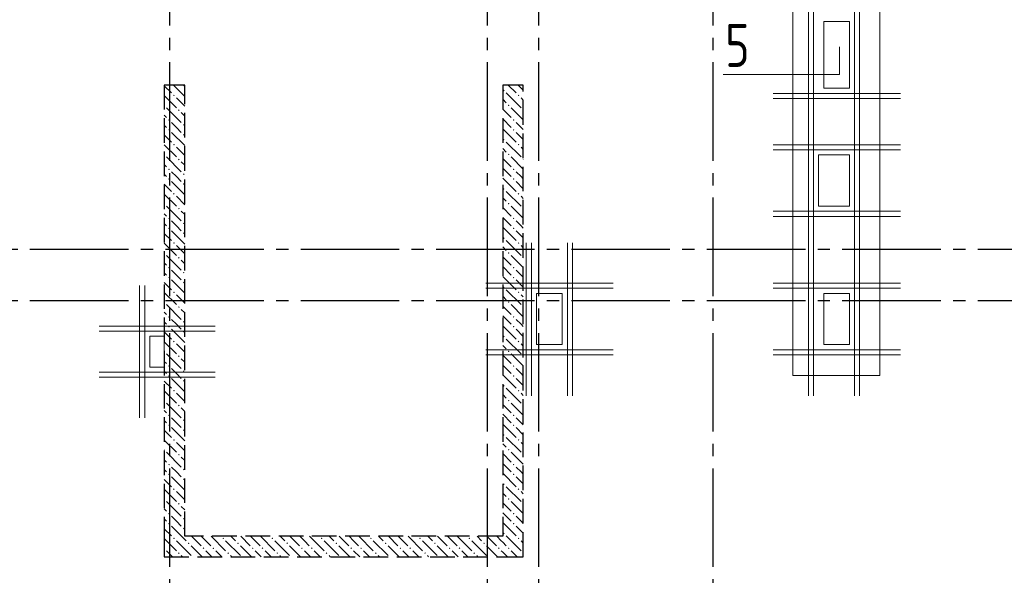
# Model space of a CAD drawing. Header units: millimetres. Extents: x 0 to 50400, y 0 to 35640.
# Tile 17 of 19: x 28756 to 38356, y 25681 to 31100. Entities that reach past the tile are written whole.
import ezdxf

# ---------------------------------------------------------------- set-up
doc = ezdxf.new("R2010")
doc.units = ezdxf.units.MM
doc.linetypes.add('______2', pattern=[324, 240, -84])
doc.linetypes.add('______5', pattern=[1320, 960, -120, 120, -120])
for name, color, linetype, lineweight in [('Standard', 7, 'Continuous', 25), ('ЖБ Перекрытие верхний уровень_1', 7, 'Continuous', 35), ('ЖБ Стена верхний уровень', 7, 'Continuous', 35), ('Общий01', 7, 'Continuous', 13), ('Общий02', 7, 'Continuous', 18), ('Тени', 7, 'Continuous', 13)]:
    doc.layers.add(name, color=color, linetype=linetype, lineweight=lineweight)
doc.layers.add('Оси', color=7, linetype='______5', true_color=0x656565)
doc.styles.add('ISOCPEUR', font='txt')

msp = doc.modelspace()

# ---------------------------------------------------------------- hatches: boundary and pattern name
at = {"layer": 'ЖБ Стена верхний уровень', "linetype": 'Continuous', "lineweight": 18, "transparency": 33554687}
for points in [[(30347.8, 30457.3), (30352.9, 30462.4), (30358.3, 30462.4), (30363.4, 30457.3), (30355.6, 30449.5)], [(30251.8, 30361.3), (30259.6, 30369.1), (30267.4, 30361.3), (30259.6, 30353.5)], [(33467.8, 30409.3), (33475.6, 30417.1), (33483.4, 30409.3), (33475.6, 30401.5)], [(33611.8, 30361.3), (33619.6, 30369.1), (33627.4, 30361.3), (33619.6, 30353.5)], [(30165.3, 30271.4), (30171.4, 30265.3), (30165.3, 30259.2)], [(33515.8, 30265.3), (33523.6, 30273.1), (33531.4, 30265.3), (33523.6, 30257.5)], [(30299.8, 30217.3), (30307.6, 30225.1), (30315.4, 30217.3), (30307.6, 30209.5)], [(33659.8, 30217.3), (33665.4, 30222.9), (33665.4, 30211.7)], [(30203.8, 30121.3), (30211.6, 30129.1), (30219.4, 30121.3), (30211.6, 30113.5)], [(30347.8, 30073.3), (30355.6, 30081.1), (30363.4, 30073.3), (30355.6, 30065.5)], [(33563.8, 30121.3), (33571.6, 30129.1), (33579.4, 30121.3), (33571.6, 30113.5)], [(30203.8, 30025.3), (30211.6, 30033.1), (30219.4, 30025.3), (30211.6, 30017.5)], [(30347.8, 29977.3), (30355.6, 29985.1), (30363.4, 29977.3), (30355.6, 29969.5)], [(33563.8, 30025.3), (33571.6, 30033.1), (33579.4, 30025.3), (33571.6, 30017.5)], [(30251.8, 29881.3), (30259.6, 29889.1), (30267.4, 29881.3), (30259.6, 29873.5)], [(33467.8, 29929.3), (33475.6, 29937.1), (33483.4, 29929.3), (33475.6, 29921.5)], [(33611.8, 29881.3), (33619.6, 29889.1), (33627.4, 29881.3), (33619.6, 29873.5)], [(30165.2, 29791.4), (30171.4, 29785.3), (30165.2, 29779.1)], [(33515.8, 29785.3), (33523.6, 29793.1), (33531.4, 29785.3), (33523.6, 29777.5)], [(30299.8, 29737.3), (30307.6, 29745.1), (30315.4, 29737.3), (30307.6, 29729.5)], [(33659.8, 29737.3), (33665.4, 29742.9), (33665.4, 29731.7)], [(30203.8, 29641.3), (30211.6, 29649.1), (30219.4, 29641.3), (30211.6, 29633.5)], [(30347.8, 29593.3), (30355.6, 29601.1), (30363.4, 29593.3), (30355.6, 29585.5)], [(33563.8, 29641.3), (33571.6, 29649.1), (33579.4, 29641.3), (33571.6, 29633.5)], [(30203.8, 29545.3), (30211.6, 29553.1), (30219.4, 29545.3), (30211.6, 29537.5)], [(30347.8, 29497.3), (30355.6, 29505.1), (30363.4, 29497.3), (30355.6, 29489.5)], [(33563.8, 29545.3), (33571.6, 29553.1), (33579.4, 29545.3), (33571.6, 29537.5)], [(30251.8, 29401.3), (30259.6, 29409.1), (30267.4, 29401.3), (30259.6, 29393.5)], [(33467.8, 29449.3), (33475.6, 29457.1), (33483.4, 29449.3), (33475.6, 29441.5)], [(33611.8, 29401.3), (33619.6, 29409.1), (33627.4, 29401.3), (33619.6, 29393.5)], [(30165.2, 29311.5), (30171.4, 29305.3), (30165.2, 29299.1)], [(33515.8, 29305.3), (33523.6, 29313.1), (33531.4, 29305.3), (33523.6, 29297.5)], [(30299.8, 29257.3), (30307.6, 29265.1), (30315.4, 29257.3), (30307.6, 29249.5)], [(33659.8, 29257.3), (33665.4, 29262.9), (33665.4, 29251.7)], [(30203.8, 29161.3), (30211.6, 29169.1), (30219.4, 29161.3), (30211.6, 29153.5)], [(30347.8, 29113.3), (30355.6, 29121.1), (30363.4, 29113.3), (30355.6, 29105.5)], [(33563.8, 29161.3), (33571.6, 29169.1), (33579.4, 29161.3), (33571.6, 29153.5)], [(30203.8, 29065.3), (30211.6, 29073.1), (30219.4, 29065.3), (30211.6, 29057.5)], [(30347.8, 29017.3), (30355.6, 29025.1), (30363.4, 29017.3), (30355.6, 29009.5)], [(33563.8, 29065.3), (33571.6, 29073.1), (33579.4, 29065.3), (33571.6, 29057.5)], [(30251.8, 28921.3), (30259.6, 28929.1), (30267.4, 28921.3), (30259.6, 28913.5)], [(33467.8, 28969.3), (33475.6, 28977.1), (33483.4, 28969.3), (33475.6, 28961.5)], [(33611.8, 28921.3), (33619.6, 28929.1), (33627.4, 28921.3), (33619.6, 28913.5)], [(30165.2, 28831.5), (30171.4, 28825.3), (30165.2, 28819.1)], [(33515.8, 28825.3), (33523.6, 28833.1), (33531.4, 28825.3), (33523.6, 28817.5)], [(30299.8, 28777.3), (30307.6, 28785.1), (30315.4, 28777.3), (30307.6, 28769.5)], [(33659.8, 28777.3), (33665.4, 28782.9), (33665.4, 28771.7)], [(30203.8, 28681.3), (30211.6, 28689.1), (30219.4, 28681.3), (30211.6, 28673.5)], [(30347.8, 28633.3), (30355.6, 28641.1), (30363.4, 28633.3), (30355.6, 28625.5)], [(33563.8, 28681.3), (33571.6, 28689.1), (33579.4, 28681.3), (33571.6, 28673.5)], [(30203.8, 28585.3), (30211.6, 28593.1), (30219.4, 28585.3), (30211.6, 28577.5)], [(30347.8, 28537.3), (30355.6, 28545.1), (30363.4, 28537.3), (30355.6, 28529.5)], [(33563.8, 28585.3), (33571.6, 28593.1), (33579.4, 28585.3), (33571.6, 28577.5)], [(30251.8, 28441.3), (30259.6, 28449.1), (30267.4, 28441.3), (30259.6, 28433.5)], [(33467.8, 28489.3), (33475.6, 28497.1), (33483.4, 28489.3), (33475.6, 28481.5)], [(33611.8, 28441.3), (33619.6, 28449.1), (33627.4, 28441.3), (33619.6, 28433.5)], [(30165.2, 28351.5), (30171.4, 28345.3), (30165.2, 28339.1)], [(33515.8, 28345.3), (33523.6, 28353.1), (33531.4, 28345.3), (33523.6, 28337.5)], [(30299.8, 28297.3), (30307.6, 28305.1), (30315.4, 28297.3), (30307.6, 28289.5)], [(33659.8, 28297.3), (33665.4, 28302.9), (33665.4, 28291.7)], [(30203.8, 28201.3), (30211.6, 28209.1), (30219.4, 28201.3), (30211.6, 28193.5)], [(30347.8, 28153.3), (30355.6, 28161.1), (30363.4, 28153.3), (30355.6, 28145.5)], [(33563.8, 28201.3), (33571.6, 28209.1), (33579.4, 28201.3), (33571.6, 28193.5)], [(30203.8, 28105.3), (30211.6, 28113.1), (30219.4, 28105.3), (30211.6, 28097.5)], [(30347.8, 28057.3), (30355.6, 28065.1), (30363.4, 28057.3), (30355.6, 28049.5)], [(33563.8, 28105.3), (33571.6, 28113.1), (33579.4, 28105.3), (33571.6, 28097.5)], [(30251.8, 27961.3), (30259.6, 27969.1), (30267.4, 27961.3), (30259.6, 27953.5)], [(33467.8, 28009.3), (33475.6, 28017.1), (33483.4, 28009.3), (33475.6, 28001.5)], [(33611.8, 27961.3), (33619.6, 27969.1), (33627.4, 27961.3), (33619.6, 27953.5)], [(30165.2, 27871.5), (30171.4, 27865.3), (30165.2, 27859.1)], [(33515.8, 27865.3), (33523.6, 27873.1), (33531.4, 27865.3), (33523.6, 27857.5)], [(30299.8, 27817.3), (30307.6, 27825.1), (30315.4, 27817.3), (30307.6, 27809.5)], [(33659.8, 27817.3), (33665.3, 27822.8), (33665.3, 27811.7)], [(30203.8, 27721.3), (30211.6, 27729.1), (30219.4, 27721.3), (30211.6, 27713.5)], [(30347.8, 27673.3), (30355.6, 27681.1), (30363.4, 27673.3), (30355.6, 27665.5)], [(33563.8, 27721.3), (33571.6, 27729.1), (33579.4, 27721.3), (33571.6, 27713.5)], [(30203.8, 27625.3), (30211.6, 27633.1), (30219.4, 27625.3), (30211.6, 27617.5)], [(30347.8, 27577.3), (30355.6, 27585.1), (30363.4, 27577.3), (30355.6, 27569.5)], [(33563.8, 27625.3), (33571.6, 27633.1), (33579.4, 27625.3), (33571.6, 27617.5)], [(30251.8, 27481.3), (30259.6, 27489.1), (30267.4, 27481.3), (30259.6, 27473.5)], [(33467.8, 27529.3), (33475.6, 27537.1), (33483.4, 27529.3), (33475.6, 27521.5)], [(33611.8, 27481.3), (33619.6, 27489.1), (33627.4, 27481.3), (33619.6, 27473.5)], [(30165.1, 27391.5), (30171.4, 27385.3), (30165.1, 27379.1)], [(33515.8, 27385.3), (33523.6, 27393.1), (33531.4, 27385.3), (33523.6, 27377.5)], [(30299.8, 27337.3), (30307.6, 27345.1), (30315.4, 27337.3), (30307.6, 27329.5)], [(33659.8, 27337.3), (33665.3, 27342.8), (33665.3, 27331.8)], [(30203.8, 27241.3), (30211.6, 27249.1), (30219.4, 27241.3), (30211.6, 27233.5)], [(30347.8, 27193.3), (30355.6, 27201.1), (30363.4, 27193.3), (30355.6, 27185.5)], [(33563.8, 27241.3), (33571.6, 27249.1), (33579.4, 27241.3), (33571.6, 27233.5)], [(30203.8, 27145.3), (30211.6, 27153.1), (30219.4, 27145.3), (30211.6, 27137.5)], [(30347.8, 27097.3), (30355.6, 27105.1), (30363.4, 27097.3), (30355.6, 27089.5)], [(33563.8, 27145.3), (33571.6, 27153.1), (33579.4, 27145.3), (33571.6, 27137.5)], [(30251.8, 27001.3), (30259.6, 27009.1), (30267.4, 27001.3), (30259.6, 26993.5)], [(33467.8, 27049.3), (33475.6, 27057.1), (33483.4, 27049.3), (33475.6, 27041.5)], [(33611.8, 27001.3), (33619.6, 27009.1), (33627.4, 27001.3), (33619.6, 26993.5)], [(30165.1, 26911.6), (30171.4, 26905.3), (30165.1, 26899)], [(33515.8, 26905.3), (33523.6, 26913.1), (33531.4, 26905.3), (33523.6, 26897.5)], [(30299.8, 26857.3), (30307.6, 26865.1), (30315.4, 26857.3), (30307.6, 26849.5)], [(33659.8, 26857.3), (33665.3, 26862.8), (33665.3, 26851.8)], [(30203.8, 26761.3), (30211.6, 26769.1), (30219.4, 26761.3), (30211.6, 26753.5)], [(30347.8, 26713.3), (30355.6, 26721.1), (30363.4, 26713.3), (30355.6, 26705.5)], [(33563.8, 26761.3), (33571.6, 26769.1), (33579.4, 26761.3), (33571.6, 26753.5)], [(30203.8, 26665.3), (30211.6, 26673.1), (30219.4, 26665.3), (30211.6, 26657.5)], [(30347.8, 26617.3), (30355.6, 26625.1), (30363.4, 26617.3), (30355.6, 26609.5)], [(33563.8, 26665.3), (33571.6, 26673.1), (33579.4, 26665.3), (33571.6, 26657.5)], [(30251.8, 26521.3), (30259.6, 26529.1), (30267.4, 26521.3), (30259.6, 26513.5)], [(33467.8, 26569.3), (33475.6, 26577.1), (33483.4, 26569.3), (33475.6, 26561.5)], [(33611.8, 26521.3), (33619.6, 26529.1), (33627.4, 26521.3), (33619.6, 26513.5)], [(30165.1, 26431.6), (30171.4, 26425.3), (30165.1, 26419)], [(33515.8, 26425.3), (33523.6, 26433.1), (33531.4, 26425.3), (33523.6, 26417.5)], [(30299.8, 26377.3), (30307.6, 26385.1), (30315.4, 26377.3), (30307.6, 26369.5)], [(33659.8, 26377.3), (33665.3, 26382.8), (33665.3, 26371.8)], [(30203.8, 26281.3), (30211.6, 26289.1), (30219.4, 26281.3), (30211.6, 26273.5)], [(30347.8, 26233.3), (30355.6, 26241.1), (30363.4, 26233.3), (30355.6, 26225.5)], [(33563.8, 26281.3), (33571.6, 26289.1), (33579.4, 26281.3), (33571.6, 26273.5)], [(30203.8, 26185.3), (30211.6, 26193.1), (30219.4, 26185.3), (30211.6, 26177.5)], [(30347.8, 26137.3), (30355.6, 26145.1), (30363.4, 26137.3), (30355.6, 26129.5)], [(33563.8, 26185.3), (33571.6, 26193.1), (33579.4, 26185.3), (33571.6, 26177.5)], [(30251.8, 26041.3), (30259.6, 26049.1), (30267.4, 26041.3), (30259.6, 26033.5)], [(30731.8, 26041.3), (30739.6, 26049.1), (30747.4, 26041.3), (30739.6, 26033.5)], [(31211.8, 26041.3), (31219.6, 26049.1), (31227.4, 26041.3), (31219.6, 26033.5)], [(31691.8, 26041.3), (31699.6, 26049.1), (31707.4, 26041.3), (31699.6, 26033.5)], [(32171.8, 26041.3), (32179.6, 26049.1), (32187.4, 26041.3), (32179.6, 26033.5)], [(32651.8, 26041.3), (32659.6, 26049.1), (32667.4, 26041.3), (32659.6, 26033.5)], [(33131.8, 26041.3), (33139.6, 26049.1), (33147.4, 26041.3), (33139.6, 26033.5)], [(33467.8, 26089.3), (33475.6, 26097.1), (33483.4, 26089.3), (33475.6, 26081.5)], [(33611.8, 26041.3), (33619.6, 26049.1), (33627.4, 26041.3), (33619.6, 26033.5)], [(30165.1, 25951.6), (30171.4, 25945.3), (30165.1, 25939)], [(30395.8, 25993.3), (30403.6, 26001.1), (30411.4, 25993.3), (30403.6, 25985.5)], [(30539.8, 25945.3), (30547.6, 25953.1), (30555.4, 25945.3), (30547.6, 25937.5)], [(30635.8, 25945.3), (30643.6, 25953.1), (30651.4, 25945.3), (30643.6, 25937.5)], [(30875.8, 25993.3), (30883.6, 26001.1), (30891.4, 25993.3), (30883.6, 25985.5)], [(31019.8, 25945.3), (31027.6, 25953.1), (31035.4, 25945.3), (31027.6, 25937.5)], [(31115.8, 25945.3), (31123.6, 25953.1), (31131.4, 25945.3), (31123.6, 25937.5)], [(31355.8, 25993.3), (31363.6, 26001.1), (31371.4, 25993.3), (31363.6, 25985.5)], [(31499.8, 25945.3), (31507.6, 25953.1), (31515.4, 25945.3), (31507.6, 25937.5)], [(31595.8, 25945.3), (31603.6, 25953.1), (31611.4, 25945.3), (31603.6, 25937.5)], [(31835.8, 25993.3), (31843.6, 26001.1), (31851.4, 25993.3), (31843.6, 25985.5)], [(31979.8, 25945.3), (31987.6, 25953.1), (31995.4, 25945.3), (31987.6, 25937.5)], [(32075.8, 25945.3), (32083.6, 25953.1), (32091.4, 25945.3), (32083.6, 25937.5)], [(32315.8, 25993.3), (32323.6, 26001.1), (32331.4, 25993.3), (32323.6, 25985.5)], [(32459.8, 25945.3), (32467.6, 25953.1), (32475.4, 25945.3), (32467.6, 25937.5)], [(32555.8, 25945.3), (32563.6, 25953.1), (32571.4, 25945.3), (32563.6, 25937.5)], [(32795.8, 25993.3), (32803.6, 26001.1), (32811.4, 25993.3), (32803.6, 25985.5)], [(32939.8, 25945.3), (32947.6, 25953.1), (32955.4, 25945.3), (32947.6, 25937.5)], [(33035.8, 25945.3), (33043.6, 25953.1), (33051.4, 25945.3), (33043.6, 25937.5)], [(33275.8, 25993.3), (33283.6, 26001.1), (33291.4, 25993.3), (33283.6, 25985.5)], [(33419.8, 25945.3), (33427.6, 25953.1), (33435.4, 25945.3), (33427.6, 25937.5)], [(33515.8, 25945.3), (33523.6, 25953.1), (33531.4, 25945.3), (33523.6, 25937.5)], [(30299.8, 25897.3), (30307.6, 25905.1), (30315.4, 25897.3), (30307.6, 25889.5)], [(30779.8, 25897.3), (30787.6, 25905.1), (30795.4, 25897.3), (30787.6, 25889.5)], [(31259.8, 25897.3), (31267.6, 25905.1), (31275.4, 25897.3), (31267.6, 25889.5)], [(31739.8, 25897.3), (31747.6, 25905.1), (31755.4, 25897.3), (31747.6, 25889.5)], [(32219.8, 25897.3), (32227.6, 25905.1), (32235.4, 25897.3), (32227.6, 25889.5)], [(32699.8, 25897.3), (32707.6, 25905.1), (32715.4, 25897.3), (32707.6, 25889.5)], [(33179.8, 25897.3), (33187.6, 25905.1), (33195.4, 25897.3), (33187.6, 25889.5)], [(33659.8, 25897.3), (33665.3, 25902.8), (33665.3, 25891.8)]]:
    msp.add_hatch(color=7, dxfattribs=at).paths.add_polyline_path(points, flags=16)

# ---------------------------------------------------------------- linework, layer by layer
at = {"layer": 'Standard', "color": 7, "linetype": 'Continuous', "lineweight": 13, "transparency": 33554687}
msp.add_lwpolyline([(36748.9, 30834.4), (36748.9, 30563.8), (35614.2, 30563.8)], dxfattribs=at)
at = {"layer": 'ЖБ Перекрытие верхний уровень_1', "color": 7, "linetype": 'Continuous', "lineweight": 18, "transparency": 33554687}
for p, q in [((36845.4, 31080.9), (36595.4, 31080.9)), ((36595.4, 31080.9), (36595.4, 30430.9)), ((36845.4, 30430.9), (36845.4, 31080.9)), ((36595.4, 30430.9), (36845.4, 30430.9)), ((36845.4, 29780.9), (36545.4, 29780.9)), ((36545.4, 29780.9), (36545.4, 29280.9)), ((36845.4, 29280.9), (36845.4, 29780.9)), ((36545.4, 29280.9), (36845.4, 29280.9)), ((34045.4, 28430.9), (33795.4, 28430.9)), ((33795.4, 28430.9), (33795.4, 27930.9)), ((34045.4, 27930.9), (34045.4, 28430.9)), ((36845.4, 28430.9), (36595.4, 28430.9)), ((36595.4, 28430.9), (36595.4, 27930.9)), ((36845.4, 27930.9), (36845.4, 28430.9)), ((30165.1, 28012.4), (30025.1, 28012.4)), ((30025.1, 28012.4), (30025.1, 27712.4)), ((30165.1, 27712.4), (30165.1, 28012.4)), ((33795.4, 27930.9), (34045.4, 27930.9)), ((36595.4, 27930.9), (36845.4, 27930.9)), ((30025.1, 27712.4), (30165.1, 27712.4))]:
    msp.add_line(p, q, dxfattribs=at)
at = {"layer": 'ЖБ Стена верхний уровень', "color": 251, "linetype": '______2', "lineweight": -3, "true_color": 0x656565, "transparency": 33554687}
for p, q in [((30165.3, 30462.4), (30165.1, 26062.4)), ((30365.3, 30462.4), (30165.3, 30462.4)), ((30365.1, 26062.4), (30365.3, 30462.4)), ((33465.4, 30462.4), (33465.3, 26062.4)), ((33665.4, 30462.4), (33465.4, 30462.4)), ((33665.3, 25862.4), (33665.4, 30462.4)), ((30165.1, 26062.4), (30165.1, 25862.4)), ((33465.3, 26062.4), (30365.1, 26062.4)), ((30165.1, 25862.4), (33465.3, 25862.4)), ((33465.3, 25862.4), (33665.3, 25862.4))]:
    msp.add_line(p, q, dxfattribs=at)
at = {"layer": 'ЖБ Стена верхний уровень', "color": 9, "linetype": 'Continuous', "lineweight": 18, "true_color": 0xc7c7c7, "transparency": 33554687}
for p, q in [((30165.3, 30455.6), (30235.6, 30385.3)), ((30254.5, 30462.4), (30365.3, 30351.6)), ((33518.5, 30462.4), (33595.6, 30385.3)), ((33614.5, 30462.4), (33665.4, 30411.4)), ((30165.3, 30359.6), (30283.6, 30241.3)), ((30283.6, 30337.3), (30365.3, 30255.6)), ((33499.6, 30385.3), (33643.6, 30241.3)), ((33643.6, 30337.3), (33665.4, 30315.4)), ((30187.6, 30241.3), (30331.6, 30097.3)), ((33499.6, 30289.3), (33465.4, 30323.5)), ((33547.6, 30241.3), (33665.4, 30123.5)), ((30165.3, 30167.6), (30187.6, 30145.3)), ((30365.3, 30159.6), (30331.6, 30193.3)), ((33465.4, 30227.5), (33547.6, 30145.3)), ((30165.3, 30071.6), (30187.6, 30049.3)), ((30283.6, 30049.3), (30235.6, 30097.3)), ((30331.6, 30001.3), (30283.6, 30049.3)), ((33465.4, 30131.5), (33547.6, 30049.3)), ((33643.6, 30049.3), (33595.6, 30097.3)), ((33665.4, 30027.5), (33643.6, 30049.3)), ((30165.3, 29975.6), (30235.6, 29905.3)), ((30235.6, 30001.3), (30365.2, 29871.6)), ((33465.4, 30035.5), (33595.6, 29905.3)), ((33595.6, 30001.3), (33665.4, 29931.5)), ((30165.2, 29879.6), (30283.6, 29761.3)), ((30283.6, 29857.3), (30365.2, 29775.6)), ((33499.6, 29905.3), (33643.6, 29761.3)), ((33643.6, 29857.3), (33665.4, 29835.5)), ((30187.6, 29761.3), (30331.6, 29617.3)), ((33499.6, 29809.3), (33465.4, 29843.5)), ((33547.6, 29761.3), (33665.4, 29643.5)), ((30165.2, 29687.6), (30187.6, 29665.3)), ((30365.2, 29679.7), (30331.6, 29713.3)), ((33465.4, 29747.5), (33547.6, 29665.3)), ((30165.2, 29591.7), (30187.6, 29569.3)), ((30283.6, 29569.3), (30235.6, 29617.3)), ((30331.6, 29521.3), (30283.6, 29569.3)), ((33465.4, 29651.5), (33547.6, 29569.3)), ((33643.6, 29569.3), (33595.6, 29617.3)), ((33665.4, 29547.5), (33643.6, 29569.3)), ((30165.2, 29495.6), (30235.6, 29425.3)), ((30235.6, 29521.3), (30365.2, 29391.6)), ((33465.4, 29555.5), (33595.6, 29425.3)), ((33595.6, 29521.3), (33665.4, 29451.5)), ((30165.2, 29399.7), (30283.6, 29281.3)), ((30283.6, 29377.3), (30365.2, 29295.7)), ((33499.6, 29425.3), (33643.6, 29281.3)), ((33643.6, 29377.3), (33665.4, 29355.5)), ((30187.6, 29281.3), (30331.6, 29137.3)), ((33499.6, 29329.3), (33465.4, 29363.5)), ((33547.6, 29281.3), (33665.4, 29163.5)), ((30165.2, 29207.7), (30187.6, 29185.3)), ((30365.2, 29199.7), (30331.6, 29233.3)), ((33465.4, 29267.5), (33547.6, 29185.3)), ((30165.2, 29111.7), (30187.6, 29089.3)), ((30283.6, 29089.3), (30235.6, 29137.3)), ((30331.6, 29041.3), (30283.6, 29089.3)), ((33465.4, 29171.5), (33547.6, 29089.3)), ((33643.6, 29089.3), (33595.6, 29137.3)), ((33665.4, 29067.5), (33643.6, 29089.3)), ((30165.2, 29015.7), (30235.6, 28945.3)), ((30235.6, 29041.3), (30365.2, 28911.7)), ((33465.4, 29075.5), (33595.6, 28945.3)), ((33595.6, 29041.3), (33665.4, 28971.5)), ((30165.2, 28919.7), (30283.6, 28801.3)), ((30283.6, 28897.3), (30365.2, 28815.7)), ((33499.6, 28945.3), (33643.6, 28801.3)), ((33643.6, 28897.3), (33665.4, 28875.5)), ((30187.6, 28801.3), (30331.6, 28657.3)), ((33499.6, 28849.3), (33465.4, 28883.5)), ((33547.6, 28801.3), (33665.4, 28683.5)), ((30165.2, 28727.7), (30187.6, 28705.3)), ((30365.2, 28719.7), (30331.6, 28753.3)), ((33465.4, 28787.5), (33547.6, 28705.3)), ((30165.2, 28631.7), (30187.6, 28609.3)), ((30283.6, 28609.3), (30235.6, 28657.3)), ((30331.6, 28561.3), (30283.6, 28609.3)), ((33465.4, 28691.5), (33547.6, 28609.3)), ((33643.6, 28609.3), (33595.6, 28657.3)), ((33665.4, 28587.5), (33643.6, 28609.3)), ((30165.2, 28535.7), (30235.6, 28465.3)), ((30235.6, 28561.3), (30365.2, 28431.7)), ((33465.4, 28595.5), (33595.6, 28465.3)), ((33595.6, 28561.3), (33665.4, 28491.5)), ((30165.2, 28439.7), (30283.6, 28321.3)), ((30283.6, 28417.3), (30365.2, 28335.7)), ((33499.6, 28465.3), (33643.6, 28321.3)), ((33643.6, 28417.3), (33665.4, 28395.5)), ((30187.6, 28321.3), (30331.6, 28177.3)), ((33499.6, 28369.3), (33465.4, 28403.5)), ((33547.6, 28321.3), (33665.4, 28203.5)), ((30165.2, 28247.7), (30187.6, 28225.3)), ((30365.2, 28239.7), (30331.6, 28273.3)), ((33465.3, 28307.5), (33547.6, 28225.3)), ((30165.2, 28151.7), (30187.6, 28129.3)), ((30283.6, 28129.3), (30235.6, 28177.3)), ((30331.6, 28081.3), (30283.6, 28129.3)), ((33465.3, 28211.5), (33547.6, 28129.3)), ((33643.6, 28129.3), (33595.6, 28177.3)), ((33665.3, 28107.5), (33643.6, 28129.3)), ((30165.2, 28055.7), (30235.6, 27985.3)), ((30235.6, 28081.3), (30365.2, 27951.7)), ((33465.3, 28115.5), (33595.6, 27985.3)), ((33595.6, 28081.3), (33665.3, 28011.5)), ((30165.2, 27959.7), (30283.6, 27841.3)), ((30283.6, 27937.3), (30365.2, 27855.7)), ((33499.6, 27985.3), (33643.6, 27841.3)), ((33643.6, 27937.3), (33665.3, 27915.5)), ((30187.6, 27841.3), (30331.6, 27697.3)), ((33499.6, 27889.3), (33465.3, 27923.5)), ((33547.6, 27841.3), (33665.3, 27723.5)), ((30165.2, 27767.7), (30187.6, 27745.3)), ((30365.2, 27759.7), (30331.6, 27793.3)), ((33465.3, 27827.5), (33547.6, 27745.3)), ((30165.2, 27671.7), (30187.6, 27649.3)), ((30283.6, 27649.3), (30235.6, 27697.3)), ((30331.6, 27601.3), (30283.6, 27649.3)), ((33465.3, 27731.6), (33547.6, 27649.3)), ((33643.6, 27649.3), (33595.6, 27697.3)), ((33665.3, 27627.6), (33643.6, 27649.3)), ((30165.2, 27575.7), (30235.6, 27505.3)), ((30235.6, 27601.3), (30365.2, 27471.7)), ((33465.3, 27635.6), (33595.6, 27505.3)), ((33595.6, 27601.3), (33665.3, 27531.5)), ((30165.2, 27479.7), (30283.6, 27361.3)), ((30283.6, 27457.3), (30365.1, 27375.7)), ((33499.6, 27505.3), (33643.6, 27361.3)), ((33643.6, 27457.3), (33665.3, 27435.6)), ((30187.6, 27361.3), (30331.6, 27217.3)), ((33499.6, 27409.3), (33465.3, 27443.6)), ((33547.6, 27361.3), (33665.3, 27243.6)), ((30165.1, 27287.7), (30187.6, 27265.3)), ((30365.1, 27279.7), (30331.6, 27313.3)), ((33465.3, 27347.6), (33547.6, 27265.3)), ((30165.1, 27191.7), (30187.6, 27169.3)), ((30283.6, 27169.3), (30235.6, 27217.3)), ((30331.6, 27121.3), (30283.6, 27169.3)), ((33465.3, 27251.6), (33547.6, 27169.3)), ((33643.6, 27169.3), (33595.6, 27217.3)), ((33665.3, 27147.6), (33643.6, 27169.3)), ((30165.1, 27095.7), (30235.6, 27025.3)), ((30235.6, 27121.3), (30365.1, 26991.7)), ((33465.3, 27155.6), (33595.6, 27025.3)), ((33595.6, 27121.3), (33665.3, 27051.6)), ((30165.1, 26999.7), (30283.6, 26881.3)), ((30283.6, 26977.3), (30365.1, 26895.8)), ((33499.6, 27025.3), (33643.6, 26881.3)), ((33643.6, 26977.3), (33665.3, 26955.6)), ((30187.6, 26881.3), (30331.6, 26737.3)), ((33499.6, 26929.3), (33465.3, 26963.6)), ((33547.6, 26881.3), (33665.3, 26763.6)), ((30165.1, 26807.8), (30187.6, 26785.3)), ((30365.1, 26799.8), (30331.6, 26833.3)), ((33465.3, 26867.6), (33547.6, 26785.3)), ((30165.1, 26711.8), (30187.6, 26689.3)), ((30283.6, 26689.3), (30235.6, 26737.3)), ((30331.6, 26641.3), (30283.6, 26689.3)), ((33465.3, 26771.6), (33547.6, 26689.3)), ((33643.6, 26689.3), (33595.6, 26737.3)), ((33665.3, 26667.6), (33643.6, 26689.3)), ((30165.1, 26615.8), (30235.6, 26545.3)), ((30235.6, 26641.3), (30365.1, 26511.8)), ((33465.3, 26675.6), (33595.6, 26545.3)), ((33595.6, 26641.3), (33665.3, 26571.6)), ((30165.1, 26519.8), (30283.6, 26401.3)), ((30283.6, 26497.3), (30365.1, 26415.8)), ((33499.6, 26545.3), (33643.6, 26401.3)), ((33643.6, 26497.3), (33665.3, 26475.6)), ((30187.6, 26401.3), (30331.6, 26257.3)), ((33499.6, 26449.3), (33465.3, 26483.6)), ((33547.6, 26401.3), (33665.3, 26283.6)), ((30165.1, 26327.8), (30187.6, 26305.3)), ((30365.1, 26319.8), (30331.6, 26353.3)), ((33465.3, 26387.6), (33547.6, 26305.3)), ((30165.1, 26231.8), (30187.6, 26209.3)), ((30283.6, 26209.3), (30235.6, 26257.3)), ((30331.6, 26161.3), (30283.6, 26209.3)), ((33465.3, 26291.6), (33547.6, 26209.3)), ((33643.6, 26209.3), (33595.6, 26257.3)), ((33665.3, 26187.6), (33643.6, 26209.3)), ((30165.1, 26135.8), (30235.6, 26065.3)), ((30235.6, 26161.3), (30334.5, 26062.4)), ((33465.3, 26195.6), (33595.6, 26065.3)), ((33595.6, 26161.3), (33665.3, 26091.6)), ((30165.1, 26039.8), (30283.6, 25921.3)), ((30283.6, 26017.3), (30427.6, 25873.3)), ((30334.5, 26062.4), (30379.6, 26017.3)), ((30430.5, 26062.4), (30523.6, 25969.3)), ((30571.6, 26017.3), (30526.5, 26062.4)), ((30619.6, 25969.3), (30571.6, 26017.3)), ((30622.5, 26062.4), (30763.6, 25921.3)), ((30763.6, 26017.3), (30907.6, 25873.3)), ((30814.5, 26062.4), (30859.6, 26017.3)), ((30910.5, 26062.4), (31003.6, 25969.3)), ((31051.6, 26017.3), (31006.5, 26062.4)), ((31099.6, 25969.3), (31051.6, 26017.3)), ((31102.5, 26062.4), (31243.6, 25921.3)), ((31243.6, 26017.3), (31387.6, 25873.3)), ((31294.5, 26062.4), (31339.6, 26017.3)), ((31390.5, 26062.4), (31483.6, 25969.3)), ((31531.6, 26017.3), (31486.5, 26062.4)), ((31579.6, 25969.3), (31531.6, 26017.3)), ((31582.5, 26062.4), (31723.6, 25921.3)), ((31723.6, 26017.3), (31867.6, 25873.3)), ((31774.5, 26062.4), (31819.6, 26017.3)), ((31870.5, 26062.4), (31963.6, 25969.3)), ((32011.6, 26017.3), (31966.5, 26062.4)), ((32059.6, 25969.3), (32011.6, 26017.3)), ((32062.5, 26062.4), (32203.6, 25921.3)), ((32203.6, 26017.3), (32347.6, 25873.3)), ((32254.5, 26062.4), (32299.6, 26017.3)), ((32350.5, 26062.4), (32443.6, 25969.3)), ((32491.6, 26017.3), (32446.5, 26062.4)), ((32539.6, 25969.3), (32491.6, 26017.3)), ((32542.5, 26062.4), (32683.6, 25921.3)), ((32683.6, 26017.3), (32827.6, 25873.3)), ((32734.5, 26062.4), (32779.6, 26017.3)), ((32830.5, 26062.4), (32923.6, 25969.3)), ((32971.6, 26017.3), (32926.5, 26062.4)), ((33019.6, 25969.3), (32971.6, 26017.3)), ((33022.5, 26062.4), (33163.6, 25921.3)), ((33163.6, 26017.3), (33307.6, 25873.3)), ((33214.5, 26062.4), (33259.6, 26017.3)), ((33310.5, 26062.4), (33403.6, 25969.3)), ((33451.6, 26017.3), (33406.5, 26062.4)), ((33465.3, 26003.6), (33451.6, 26017.3)), ((33499.6, 26065.3), (33643.6, 25921.3)), ((33643.6, 26017.3), (33665.3, 25995.6)), ((30187.6, 25921.3), (30246.5, 25862.4)), ((30534.5, 25862.4), (30427.6, 25969.3)), ((30571.6, 25921.3), (30630.5, 25862.4)), ((30667.6, 25921.3), (30726.5, 25862.4)), ((31014.5, 25862.4), (30907.6, 25969.3)), ((31051.6, 25921.3), (31110.5, 25862.4)), ((31147.6, 25921.3), (31206.5, 25862.4)), ((31494.5, 25862.4), (31387.6, 25969.3)), ((31531.6, 25921.3), (31590.5, 25862.4)), ((31627.6, 25921.3), (31686.5, 25862.4)), ((31974.5, 25862.4), (31867.6, 25969.3)), ((32011.6, 25921.3), (32070.5, 25862.4)), ((32107.6, 25921.3), (32166.5, 25862.4)), ((32454.5, 25862.4), (32347.6, 25969.3)), ((32491.6, 25921.3), (32550.5, 25862.4)), ((32587.6, 25921.3), (32646.5, 25862.4)), ((32934.5, 25862.4), (32827.6, 25969.3)), ((32971.6, 25921.3), (33030.5, 25862.4)), ((33067.6, 25921.3), (33126.5, 25862.4)), ((33414.5, 25862.4), (33307.6, 25969.3)), ((33451.6, 25921.3), (33465.3, 25907.6)), ((33499.6, 25969.3), (33465.3, 26003.6)), ((33547.6, 25921.3), (33606.5, 25862.4)), ((30342.5, 25862.4), (30331.6, 25873.3)), ((30822.5, 25862.4), (30811.6, 25873.3)), ((31302.5, 25862.4), (31291.6, 25873.3)), ((31782.5, 25862.4), (31771.6, 25873.3)), ((32262.5, 25862.4), (32251.6, 25873.3)), ((32742.5, 25862.4), (32731.6, 25873.3)), ((33222.5, 25862.4), (33211.6, 25873.3)), ((33465.3, 25907.6), (33510.5, 25862.4))]:
    msp.add_line(p, q, dxfattribs=at)
at = {"layer": 'Общий02', "color": 251, "linetype": 'Continuous', "lineweight": 13, "true_color": 0x494949, "transparency": 33554687}
msp.add_lwpolyline([(9073.1, 32151.4), (23595.1, 32151.4), (23595.1, 31312.4), (27195.1, 31312.4), (27195.1, 32151.4), (36295.4, 32151.4), (36295.4, 27630.9), (37143.5, 27630.9), (37143.5, 32151.4), (39965.1, 32151.4), (39965.1, 10773.4), (14256.1, 10773.4)], dxfattribs=at)
at = {"layer": 'Оси', "color": 8, "linetype": '______5', "lineweight": -3, "transparency": 33554687}
for p, q in [((30215.1, 33324.2), (30215.1, 8909)), ((33315.1, 33324.2), (33315.1, 8909)), ((33815.1, 33324.2), (33815.1, 8909)), ((35515.1, 33324.2), (35515.1, 8909)), ((7736.1, 28862.4), (42962.9, 28862.4)), ((7736.1, 28362.4), (42962.9, 28362.4))]:
    msp.add_line(p, q, dxfattribs=at)
at = {"layer": 'Тени', "color": 7, "linetype": 'Continuous', "lineweight": 13, "transparency": 33554687}
for p, q in [((36445.4, 27430.9), (36445.4, 32454.9)), ((36445.4, 27430.9), (36445.4, 32454.9)), ((36495.4, 27430.9), (36495.4, 32454.9)), ((36495.4, 27430.9), (36495.4, 32454.9)), ((36895.4, 27430.9), (36895.4, 32454.9)), ((36895.4, 27430.9), (36895.4, 32454.9)), ((36945.4, 27430.9), (36945.4, 32454.9)), ((36945.4, 27430.9), (36945.4, 32454.9)), ((36101.4, 30380.9), (37342.4, 30380.9)), ((36101.4, 30380.9), (37342.4, 30380.9)), ((36101.4, 30330.9), (37342.4, 30330.9)), ((36101.4, 30330.9), (37342.4, 30330.9)), ((36101.4, 29880.9), (37342.4, 29880.9)), ((36101.4, 29880.9), (37342.4, 29880.9)), ((36101.4, 29830.9), (37342.4, 29830.9)), ((36101.4, 29830.9), (37342.4, 29830.9)), ((36101.4, 29230.9), (37342.4, 29230.9)), ((36101.4, 29230.9), (37342.4, 29230.9)), ((36101.4, 29180.9), (37342.4, 29180.9)), ((36101.4, 29180.9), (37342.4, 29180.9)), ((33695.4, 27430.9), (33695.4, 28924.9)), ((33695.4, 27430.9), (33695.4, 28924.9)), ((33745.4, 27430.9), (33745.4, 28924.9)), ((33745.4, 27430.9), (33745.4, 28924.9)), ((34095.4, 27430.9), (34095.4, 28924.9)), ((34095.4, 27430.9), (34095.4, 28924.9)), ((34145.4, 27430.9), (34145.4, 28924.9)), ((34145.4, 27430.9), (34145.4, 28924.9)), ((33301.4, 28530.9), (34542.4, 28530.9)), ((33301.4, 28530.9), (34542.4, 28530.9)), ((36101.4, 28530.9), (37342.4, 28530.9)), ((36101.4, 28530.9), (37342.4, 28530.9)), ((29925.1, 27218.4), (29925.1, 28506.4)), ((29925.1, 27218.4), (29925.1, 28506.4)), ((29975.1, 27218.4), (29975.1, 28506.4)), ((29975.1, 27218.4), (29975.1, 28506.4)), ((33301.4, 28480.9), (34542.4, 28480.9)), ((33301.4, 28480.9), (34542.4, 28480.9)), ((36101.4, 28480.9), (37342.4, 28480.9)), ((36101.4, 28480.9), (37342.4, 28480.9)), ((29531.1, 28112.4), (30662.1, 28112.4)), ((29531.1, 28112.4), (30662.1, 28112.4)), ((29531.1, 28062.4), (30662.1, 28062.4)), ((29531.1, 28062.4), (30662.1, 28062.4)), ((33301.4, 27880.9), (34542.4, 27880.9)), ((33301.4, 27880.9), (34542.4, 27880.9)), ((36101.4, 27880.9), (37342.4, 27880.9)), ((36101.4, 27880.9), (37342.4, 27880.9)), ((33301.4, 27830.9), (34542.4, 27830.9)), ((33301.4, 27830.9), (34542.4, 27830.9)), ((36101.4, 27830.9), (37342.4, 27830.9)), ((36101.4, 27830.9), (37342.4, 27830.9)), ((29531.1, 27662.4), (30662.1, 27662.4)), ((29531.1, 27662.4), (30662.1, 27662.4)), ((29531.1, 27612.4), (30662.1, 27612.4)), ((29531.1, 27612.4), (30662.1, 27612.4))]:
    msp.add_line(p, q, dxfattribs=at)

# ---------------------------------------------------------------- texts
at = {"layer": 'Общий01', "color": 7, "linetype": 'Continuous', "lineweight": 35, "transparency": 33554687, "insert": (35634, 30639.4), "char_height": 420, "width": 456.982, "attachment_point": 7, "style": 'ISOCPEUR'}
msp.add_mtext('\\W0.78;5', dxfattribs=at)

doc.saveas('drawing.dxf')
